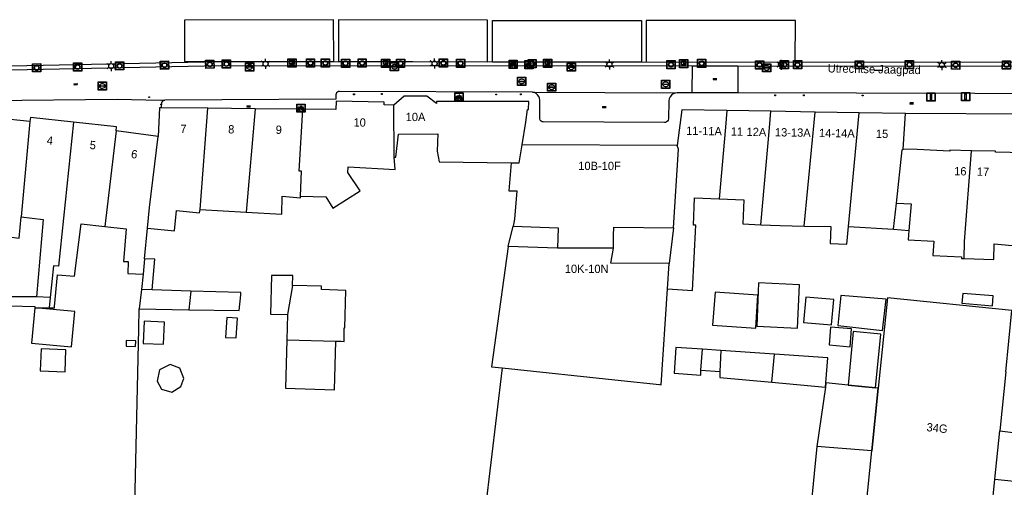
# Model space of a CAD drawing. Header units: metres. Extents: x 93870 to 95789, y 463036 to 464040.
# Tile 170 of 256: x 94668 to 94787, y 463411 to 463467. Entities that reach past the tile are written whole.
import ezdxf
from ezdxf.enums import TextEntityAlignment as Align

# ---------------------------------------------------------------- set-up
doc = ezdxf.new("R2010")
doc.units = ezdxf.units.M
doc.header["$LTSCALE"] = 25.4
for name, color, linetype in [('B_BEBOUWINGSGRENS_0', 1, 'Continuous'), ('B_LUIFEL_1', 200, 'Continuous'), ('B_TUSSENMUUR_0', 7, 'Continuous'), ('B_WOONBOOT_LIJN_0', 1, 'Continuous'), ('Q_BRANDKRAAN_0', 5, 'Continuous'), ('Q_ELEKTRAKAST_0', 7, 'Continuous'), ('Q_FIETSENREK_0', 6, 'Continuous'), ('Q_INSPECTIE_OF_RIOOLPUT_0', 253, 'Continuous'), ('Q_LICHTMAST_0', 2, 'Continuous'), ('Q_MEERRING_0', 7, 'Continuous'), ('Q_WATERLEIDINGPUT_0', 5, 'Continuous'), ('S_GBKN_SYMBOOL_OV_GROOT_0', 7, 'Continuous'), ('T_HEK_0', 57, 'Continuous'), ('V_WEGGRENS_0', 7, 'Continuous'), ('W_WATERGRENS_0', 5, 'Continuous'), ('Z_GBKN_HUISNUMMER_0', 252, 'Continuous'), ('Z_STRAATNAAM_0', 252, 'Continuous')]:
    doc.layers.add(name, color=color, linetype=linetype)
doc.layers.add('Q_AFSLUITPAAL_0', color=7, linetype='Continuous', true_color=0xf86a3a)
doc.layers.add('Q_PAALTJE_0', color=7, linetype='Continuous', true_color=0x666666)

# ---------------------------------------------------------------- blocks, each defined once
blk = doc.blocks.new('Q_ELEKTRAKAST')
for points in [[(-0.5, 0.5), (0.5, 0.5), (0.5, -0.5), (-0.5, -0.5)], [(-0.26, 0.26), (0.25, 0.26), (0.25, 0.19), (-0.26, 0.19)], [(-0.26, 0.11), (0.25, 0.11), (0.25, -0.33), (-0.26, -0.33)]]:
    blk.add_lwpolyline(points, close=True)
blk.add_lwpolyline([(-0.44, 0.46), (0.44, 0.46, -0.414214), (0.46, 0.44), (0.46, -0.44, -0.414214), (0.44, -0.46), (-0.44, -0.46, -0.414214), (-0.46, -0.44), (-0.46, 0.44), (-0.46, 0.44), (-0.46, 0.45), (-0.46, 0.45), (-0.46, 0.45), (-0.46, 0.45), (-0.46, 0.45), (-0.46, 0.45), (-0.46, 0.46), (-0.46, 0.46), (-0.46, 0.46), (-0.45, 0.46), (-0.45, 0.46), (-0.45, 0.46), (-0.45, 0.46), (-0.45, 0.46), (-0.45, 0.46), (-0.44, 0.46), (-0.44, 0.46)], format="xyb")
blk.add_lwpolyline([(-0.18, 0, -1), (-0.18, -0.07, -1)], format="xyb", close=True)
blk.add_lwpolyline([(0.04, 0.09), (-0.06, -0.11), (0.04, -0.11), (-0.06, -0.31)])
blk = doc.blocks.new('Q_LICHTMAST')
for points in [[(-0.26, 0.15), (-0.52, 0.3)], [(0, 0.3), (0, 0.6)], [(0.26, 0.15), (0.52, 0.3)], [(-0.26, -0.15), (-0.52, -0.3)], [(0, -0.3), (0, -0.6)], [(0.26, -0.15), (0.52, -0.3)]]:
    blk.add_lwpolyline(points)
blk.add_circle((0, 0), 0.3)
blk = doc.blocks.new('Q_AFSLUITPAAL')
for points in [[(-0.5, 0.5), (0.5, 0.5), (0.5, -0.5), (-0.5, -0.5)], [(-0.08, 0.33), (0.07, 0.33), (0.07, -0.33), (-0.08, -0.33)]]:
    blk.add_lwpolyline(points, close=True)
blk.add_lwpolyline([(-0.44, 0.46), (0.44, 0.46, -0.414214), (0.46, 0.44), (0.46, -0.44, -0.414214), (0.44, -0.46), (-0.44, -0.46, -0.414214), (-0.46, -0.44), (-0.46, 0.44), (-0.46, 0.44), (-0.46, 0.45), (-0.46, 0.45), (-0.46, 0.45), (-0.46, 0.45), (-0.46, 0.45), (-0.46, 0.45), (-0.46, 0.46), (-0.46, 0.46), (-0.46, 0.46), (-0.45, 0.46), (-0.45, 0.46), (-0.45, 0.46), (-0.45, 0.46), (-0.45, 0.46), (-0.45, 0.46), (-0.44, 0.46), (-0.44, 0.46)], format="xyb")
blk = doc.blocks.new('Q_PAAL_STEEN')
for points in [[(-0.5, 0.5), (0.5, 0.5), (0.5, -0.5), (-0.5, -0.5)], [(-0.1, 0.3), (0.1, 0.3), (0.1, -0.3), (-0.1, -0.3)]]:
    blk.add_lwpolyline(points, close=True)
blk.add_lwpolyline([(-0.4, 0.5), (0.4, 0.5, -0.414214), (0.5, 0.4), (0.5, -0.4, -0.414214), (0.4, -0.5), (-0.4, -0.5, -0.414214), (-0.5, -0.4), (-0.5, 0.4), (-0.5, 0.4), (-0.5, 0.4), (-0.5, 0.4), (-0.5, 0.4), (-0.5, 0.5), (-0.5, 0.5), (-0.5, 0.5), (-0.5, 0.5), (-0.5, 0.5), (-0.5, 0.5), (-0.5, 0.5), (-0.5, 0.5), (-0.5, 0.5), (-0.4, 0.5), (-0.4, 0.5), (-0.4, 0.5), (-0.4, 0.5), (-0.4, 0.5)], format="xyb")
blk = doc.blocks.new('Q_PAALTJE')
at = {"color": 251, "true_color": 0x666666, "xscale": 0.1, "yscale": 0.1, "zscale": 0.01}
blk.add_blockref('Q_PAAL_STEEN', (0, 0), dxfattribs=at)
blk = doc.blocks.new('Q_BRANDKRAAN')
blk.add_lwpolyline([(-0.5, 0.5), (0.5, 0.5), (0.5, -0.5), (-0.5, -0.5)], close=True)
for points in [[(-0.44, 0.46), (0.44, 0.46, -0.414214), (0.46, 0.44), (0.46, -0.44, -0.414214), (0.44, -0.46), (-0.44, -0.46, -0.414214), (-0.46, -0.44), (-0.46, 0.44), (-0.46, 0.44), (-0.46, 0.45), (-0.46, 0.45), (-0.46, 0.45), (-0.46, 0.45), (-0.46, 0.45), (-0.46, 0.45), (-0.46, 0.46), (-0.46, 0.46), (-0.46, 0.46), (-0.45, 0.46), (-0.45, 0.46), (-0.45, 0.46), (-0.45, 0.46), (-0.45, 0.46), (-0.45, 0.46), (-0.44, 0.46), (-0.44, 0.46)], [(-0.34, 0.1, 0.380426), (-0.28, -0.18)], [(-0.01, 0.27, 0.240218), (-0.34, 0.1)], [(-0.19, 0.04, 0.853344), (-0.19, -0.03)], [(0.33, 0.11, 0.240191), (-0.01, 0.27)], [(0.18, -0.03, 0.849746), (0.18, 0.04)], [(0.27, -0.18, 0.380426), (0.33, 0.11)], [(-0.28, -0.18, 0.148452), (0.01, -0.26)], [(0.01, -0.26, 0.131742), (0.27, -0.18)]]:
    blk.add_lwpolyline(points, format="xyb")
for points in [[(-0.19, 0.04), (0.18, 0.04)], [(0.18, -0.03), (-0.19, -0.03)]]:
    blk.add_lwpolyline(points)
blk = doc.blocks.new('Q_INSPECTIE_OF_RIOOLPUT')
blk.add_lwpolyline([(-0.5, 0.5), (0.5, 0.5), (0.5, -0.5), (-0.5, -0.5)], close=True)
for points in [[(-0.44, 0.46), (0.44, 0.46, -0.414214), (0.46, 0.44), (0.46, -0.44, -0.414214), (0.44, -0.46), (-0.44, -0.46, -0.414214), (-0.46, -0.44), (-0.46, 0.44), (-0.46, 0.44), (-0.46, 0.45), (-0.46, 0.45), (-0.46, 0.45), (-0.46, 0.45), (-0.46, 0.45), (-0.46, 0.45), (-0.46, 0.46), (-0.46, 0.46), (-0.46, 0.46), (-0.45, 0.46), (-0.45, 0.46), (-0.45, 0.46), (-0.45, 0.46), (-0.45, 0.46), (-0.45, 0.46), (-0.44, 0.46), (-0.44, 0.46)], [(-0.34, 0.1, 0.380426), (-0.28, -0.18)], [(-0.01, 0.27, 0.240218), (-0.34, 0.1)], [(-0.19, 0.04, 0.853344), (-0.19, -0.03)], [(0.33, 0.11, 0.240191), (-0.01, 0.27)], [(0.18, -0.03, 0.849746), (0.18, 0.04)], [(0.27, -0.18, 0.380426), (0.33, 0.11)], [(-0.28, -0.18, 0.148452), (0.01, -0.26)], [(0.01, -0.26, 0.131742), (0.27, -0.18)]]:
    blk.add_lwpolyline(points, format="xyb")
for points in [[(-0.19, 0.04), (0.18, 0.04)], [(0.18, -0.03), (-0.19, -0.03)]]:
    blk.add_lwpolyline(points)
blk = doc.blocks.new('Q_WATERLEIDINGPUT')
blk.add_lwpolyline([(-0.5, 0.5), (0.5, 0.5), (0.5, -0.5), (-0.5, -0.5)], close=True)
for points in [[(-0.44, 0.46), (0.44, 0.46, -0.414214), (0.46, 0.44), (0.46, -0.44, -0.414214), (0.44, -0.46), (-0.44, -0.46, -0.414214), (-0.46, -0.44), (-0.46, 0.44), (-0.46, 0.44), (-0.46, 0.45), (-0.46, 0.45), (-0.46, 0.45), (-0.46, 0.45), (-0.46, 0.45), (-0.46, 0.45), (-0.46, 0.46), (-0.46, 0.46), (-0.46, 0.46), (-0.45, 0.46), (-0.45, 0.46), (-0.45, 0.46), (-0.45, 0.46), (-0.45, 0.46), (-0.45, 0.46), (-0.44, 0.46), (-0.44, 0.46)], [(-0.34, 0.1, 0.380426), (-0.28, -0.18)], [(-0.01, 0.27, 0.240218), (-0.34, 0.1)], [(-0.19, 0.04, 0.853344), (-0.19, -0.03)], [(0.33, 0.11, 0.240191), (-0.01, 0.27)], [(0.18, -0.03, 0.849746), (0.18, 0.04)], [(0.27, -0.18, 0.380426), (0.33, 0.11)], [(-0.28, -0.18, 0.148452), (0.01, -0.26)], [(0.01, -0.26, 0.131742), (0.27, -0.18)]]:
    blk.add_lwpolyline(points, format="xyb")
for points in [[(-0.19, 0.04), (0.18, 0.04)], [(0.18, -0.03), (-0.19, -0.03)]]:
    blk.add_lwpolyline(points)
blk = doc.blocks.new('Q_MEERRING')
blk.add_lwpolyline([(-0.5, 0.5), (0.5, 0.5), (0.5, -0.5), (-0.5, -0.5)], close=True)
blk.add_lwpolyline([(-0.44, 0.46), (0.44, 0.46, -0.414214), (0.46, 0.44), (0.46, -0.44, -0.414214), (0.44, -0.46), (-0.44, -0.46, -0.414214), (-0.46, -0.44), (-0.46, 0.44), (-0.46, 0.44), (-0.46, 0.45), (-0.46, 0.45), (-0.46, 0.45), (-0.46, 0.45), (-0.46, 0.45), (-0.46, 0.45), (-0.46, 0.46), (-0.46, 0.46), (-0.46, 0.46), (-0.45, 0.46), (-0.45, 0.46), (-0.45, 0.46), (-0.45, 0.46), (-0.45, 0.46), (-0.45, 0.46), (-0.44, 0.46), (-0.44, 0.46)], format="xyb")
for radius in [0.3, 0.3, 0.25, 0.25]:
    blk.add_circle((0, 0), radius)
blk = doc.blocks.new('Q_FIETSENREK')
for points in [[(-0.5, 0.5), (0.5, 0.5), (0.5, -0.5), (-0.5, -0.5)], [(-0.06, 0.15), (0.18, 0.05), (0.04, -0.09)]]:
    blk.add_lwpolyline(points, close=True)
for points in [[(-0.44, 0.46), (0.44, 0.46, -0.414214), (0.46, 0.44), (0.46, -0.44, -0.414214), (0.44, -0.46), (-0.44, -0.46, -0.414214), (-0.46, -0.44), (-0.46, 0.44), (-0.46, 0.44), (-0.46, 0.45), (-0.46, 0.45), (-0.46, 0.45), (-0.46, 0.45), (-0.46, 0.45), (-0.46, 0.45), (-0.46, 0.46), (-0.46, 0.46), (-0.46, 0.46), (-0.45, 0.46), (-0.45, 0.46), (-0.45, 0.46), (-0.45, 0.46), (-0.45, 0.46), (-0.45, 0.46), (-0.44, 0.46), (-0.44, 0.46)], [(-0.18, 0.11, 0.847256), (-0.32, -0.14)], [(-0.19, 0.08, 0.842492), (-0.3, -0.12)], [(-0.17, 0.06, 0.053288), (-0.19, 0.08)], [(-0.19, -0.13, 0.502492), (-0.15, 0.04)], [(-0.15, 0.09, 0.06236), (-0.18, 0.11)], [(-0.16, -0.16, 0.494489), (-0.12, 0.07)], [(-0.32, -0.14, 0.089606), (-0.42, -0.35)], [(-0.3, -0.16, 0.110942), (-0.37, -0.35)], [(-0.29, -0.1, 0.006942), (-0.3, -0.12)], [(-0.3, -0.16, 0.02458), (-0.28, -0.17)], [(-0.21, -0.1, 0.381614), (-0.29, -0.1)], [(-0.22, -0.14, 0.533998), (-0.28, -0.14)], [(-0.28, -0.14, 0.009682), (-0.27, -0.14)], [(-0.28, -0.17, 0.148109), (-0.2, -0.17)], [(-0.27, -0.14, 0.120201), (-0.22, -0.14)], [(-0.22, -0.14, 0.003554), (-0.22, -0.14)], [(-0.19, -0.13, 0.017985), (-0.21, -0.1)], [(-0.12, -0.35, 0.075837), (-0.2, -0.17)], [(-0.08, -0.35, 0.094234), (-0.16, -0.16)], [(0.1, -0.16, 0.385208), (0.19, -0.33)], [(0.21, -0.05, 0.224648), (0.11, -0.13)], [(0.13, -0.17, 0.376993), (0.2, -0.3)], [(0.21, -0.09, 0.20829), (0.14, -0.14)], [(0.19, -0.33, 1), (0.29, -0.06)], [(0.2, -0.3, 1), (0.28, -0.09)], [(0.29, -0.06, 0.086253), (0.24, -0.05)], [(0.28, -0.09, 0.079305), (0.24, -0.08)]]:
    blk.add_lwpolyline(points, format="xyb")
for points in [[(-0.17, 0.06), (-0.26, -0.04), (-0.24, -0.06), (-0.15, 0.04)], [(0.08, 0.22), (0, 0.25), (-0.15, 0.09)], [(-0.12, 0.07), (-0.09, 0.11), (0.02, -0.13), (0.1, -0.16)], [(0.24, -0.05), (0.23, 0.05), (0.26, 0.09), (0.3, 0.08), (0.31, 0.11), (0.19, 0.15), (0.18, 0.12), (0.23, 0.1), (0.21, 0.08), (-0.04, 0.17), (0, 0.22), (0.07, 0.19), (0.08, 0.22)], [(0.21, -0.05), (0.2, 0.03), (0.06, -0.11)], [(-0.42, -0.35), (-0.37, -0.35)], [(-0.12, -0.35), (-0.08, -0.35)], [(0.06, -0.11), (0.11, -0.13)], [(0.13, -0.17), (0.25, -0.22), (0.24, -0.08)], [(0.14, -0.14), (0.22, -0.17), (0.21, -0.09)]]:
    blk.add_lwpolyline(points)
blk = doc.blocks.new('S_GBKN_SYMBOOL_OV_GROOT')
for points in [[(-0.21875, 0.0625), (0.21875, 0.0625)], [(-0.21875, 0), (0.21875, 0)], [(-0.1875, 0.0625), (-0.1875, 0)], [(-0.125, 0.09375), (-0.125, 0.0625)], [(-0.125, 0), (-0.125, -0.0625)], [(-0.0625, 0.0625), (-0.0625, 0)], [(0, 0.09375), (0, 0.0625)], [(0, 0), (0, -0.0625)], [(0.0625, 0.0625), (0.0625, 0)], [(0.125, 0.09375), (0.125, 0.0625)], [(0.125, 0), (0.125, -0.0625)], [(0.1875, 0.0625), (0.1875, 0)], [(-0.21875, -0.0625), (0.21875, -0.0625)], [(-0.1875, -0.0625), (-0.1875, -0.09375)], [(-0.0625, -0.0625), (-0.0625, -0.09375)], [(0.0625, -0.0625), (0.0625, -0.09375)], [(0.1875, -0.0625), (0.1875, -0.09375)]]:
    blk.add_lwpolyline(points)

msp = doc.modelspace()

# ---------------------------------------------------------------- linework, layer by layer
at = {"layer": 'B_BEBOUWINGSGRENS_0'}
for p, q in [((94690.93, 463456.63), (94685.34, 463456.68)), ((94696.62, 463456.58), (94690.93, 463456.63)), ((94702.4, 463456.53), (94696.62, 463456.58)), ((94669.46, 463455.06), (94664.5, 463455.54)), ((94758.86, 463456.27), (94753.56, 463456.35)), ((94764.21, 463456.18), (94758.86, 463456.27)), ((94769.51, 463456.09), (94764.21, 463456.18)), ((94775.11, 463456), (94769.51, 463456.09)), ((94774.81, 463451.71), (94775.11, 463456)), ((94728.85, 463452.21), (94729.27, 463454.98)), ((94684.94, 463453.23), (94679.85, 463453.93)), ((94747.54, 463452.16), (94728.85, 463452.21)), ((94749.63, 463445.85), (94752.62, 463445.73)), ((94773.64, 463442.07), (94774.01, 463445.18)), ((94690, 463444.45), (94695.56, 463444.13)), ((94747.12, 463442.23), (94746.6, 463437.92)), ((94768.21, 463442.39), (94773.64, 463442.07)), ((94683.29, 463438.5), (94683.64, 463442.17)), ((94733.09, 463439.78), (94727.16, 463439.98)), ((94683.29, 463438.5), (94683.11, 463436.64)), ((94683.11, 463436.64), (94682.92, 463434.79)), ((94682.92, 463434.79), (94682.64, 463432.47)), ((94688.86, 463434.6), (94684.19, 463434.75)), ((94752.12, 463434.48), (94751.82, 463430.5)), ((94772.76, 463433.61), (94767.29, 463434.07)), ((94766.44, 463433.58), (94763.09, 463433.86)), ((94772.91, 463433.8), (94771.8, 463422.89)), ((94670.03, 463432.59), (94671.76, 463432.59)), ((94682.64, 463432.47), (94688.62, 463432.35)), ((94700.52, 463431.76), (94700.44, 463428.72)), ((94768.79, 463429.74), (94768.16, 463423.25)), ((94682.23, 463428.6), (94681.08, 463428.63)), ((94670.8, 463427.63), (94670.69, 463424.98)), ((94750.42, 463425.06), (94750.59, 463427.6)), ((94752.83, 463427.45), (94752.71, 463424.91)), ((94759.28, 463427), (94752.83, 463427.45)), ((94765.72, 463426.56), (94759.28, 463427)), ((94765.49, 463423.52), (94765.72, 463426.56)), ((94758.97, 463423.62), (94765.45, 463423.02)), ((94765.45, 463423.02), (94765.49, 463423.52)), ((94768.16, 463423.25), (94771.49, 463422.92)), ((94771.8, 463422.89), (94771.04, 463415.35)), ((94771.49, 463422.92), (94771.49, 463422.92)), ((94771.04, 463415.35), (94764.39, 463415.86)), ((94784.91, 463402.38), (94785.88, 463411.92))]:
    msp.add_line(p, q, dxfattribs=at)
for points in [[(94729.27, 463454.98), (94729.49, 463456.47), (94729.62, 463456.5), (94729.66, 463457.47), (94718.53, 463457.44), (94718.53, 463457.22), (94717.33, 463458.09), (94714.62, 463458.09), (94713.37, 463457)], [(94685.34, 463456.68), (94685.08, 463456.68), (94684.94, 463453.23)], [(94713.37, 463457), (94712.18, 463457.07), (94712.18, 463457.37), (94706.41, 463457.49), (94706.38, 463456.49), (94702.4, 463456.53)], [(94674.73, 463454.95), (94669.53, 463455.51), (94669.46, 463455.06)], [(94753.56, 463456.35), (94748.1, 463456.44), (94747.54, 463452.16)], [(94679.85, 463453.93), (94679.9, 463454.4), (94674.73, 463454.95)], [(94713.4, 463450.74), (94713.59, 463450.73), (94713.92, 463453.53), (94718.66, 463453.57), (94718.6, 463451.45), (94718.83, 463450.16), (94727.52, 463450.07)], [(94702.12, 463446.06), (94705.16, 463445.95), (94705.99, 463444.61), (94709.29, 463446.68), (94707.82, 463448.91), (94707.84, 463449.57), (94713.51, 463449.26), (94713.4, 463450.74)], [(94783.07, 463451.52), (94780.46, 463451.58), (94780.46, 463451.48), (94776.52, 463451.67), (94774.81, 463451.71)], [(94789.51, 463451.28), (94785.95, 463451.36), (94785.96, 463451.46), (94783.07, 463451.52)], [(94727.52, 463450.07), (94727.23, 463446.69), (94728.21, 463446.68), (94727.91, 463443.25), (94727.75, 463442.42)], [(94695.56, 463444.13), (94699.83, 463443.88), (94699.89, 463446.03), (94702.11, 463445.82), (94702.12, 463446.06)], [(94746.39, 463434.86), (94749.4, 463434.66), (94749.8, 463442.53), (94749.51, 463442.53), (94749.63, 463445.85)], [(94752.62, 463445.73), (94755.6, 463445.61), (94755.49, 463442.69), (94757.63, 463442.6)], [(94774.01, 463445.18), (94775.77, 463445.12), (94775.51, 463441.92)], [(94659.77, 463444.52), (94663.13, 463444.13), (94662.82, 463441.66), (94665.36, 463441.33), (94668.17, 463440.97), (94668.4, 463443.53)], [(94668.4, 463443.53), (94671.05, 463443.23), (94670.24, 463433.91)], [(94683.64, 463442.17), (94686.89, 463441.86), (94687.14, 463444.32), (94689.93, 463444.03), (94690, 463444.45)], [(94671.76, 463432.59), (94672.41, 463432.59), (94672.42, 463432.75), (94672.78, 463436.55), (94674.84, 463436.39), (94675.63, 463442.71), (94678.51, 463442.39)], [(94678.51, 463442.39), (94681.06, 463442.1), (94680.73, 463438.16), (94681.31, 463438.15), (94681.27, 463436.71), (94683.11, 463436.64)], [(94727.75, 463442.42), (94733.18, 463442.22), (94733.09, 463439.78)], [(94739.88, 463439.77), (94739.87, 463441.3), (94739.91, 463442.31), (94747.12, 463442.23)], [(94757.63, 463442.6), (94759.97, 463442.49), (94762.89, 463442.44)], [(94762.89, 463442.44), (94766.08, 463442.39), (94766, 463440.34), (94768.01, 463440.27), (94768.21, 463442.39)], [(94775.51, 463441.92), (94775.42, 463440.78), (94778.5, 463440.61), (94778.4, 463438.87), (94781.85, 463438.74), (94781.85, 463438.53), (94782.17, 463438.52)], [(94727.16, 463439.98), (94725.15, 463425.47), (94726.43, 463425.34)], [(94782.17, 463438.52), (94785.74, 463438.42), (94785.81, 463440.3), (94788.87, 463440.02)], [(94746.6, 463437.92), (94739.54, 463437.95), (94739.88, 463439.77)], [(94684.19, 463434.75), (94684.53, 463438.46), (94683.29, 463438.5)], [(94701.14, 463435.29), (94701.17, 463436.46), (94698.62, 463436.46), (94698.5, 463431.81), (94700.52, 463431.76)], [(94707.58, 463434.67), (94704.64, 463434.78), (94704.65, 463435.19), (94701.14, 463435.29)], [(94762.31, 463435.37), (94757.37, 463435.59), (94757.14, 463430.36), (94762.08, 463430.14), (94762.31, 463435.37)], [(94670.24, 463433.91), (94664, 463433.91), (94663.96, 463432.92), (94670.03, 463432.73), (94670.03, 463432.59)], [(94688.62, 463432.35), (94694.71, 463432.24), (94694.89, 463434.13)], [(94694.89, 463434.13), (94694.9, 463434.41), (94688.86, 463434.6)], [(94706.36, 463428.57), (94706.99, 463428.55), (94707.38, 463428.53), (94707.38, 463430.15), (94707.46, 463430.15), (94707.58, 463434.67)], [(94726.43, 463425.34), (94740.8, 463423.82), (94745.41, 463423.33), (94745.6, 463423.31), (94746.39, 463434.86)], [(94751.82, 463430.5), (94757.05, 463430.14), (94757.27, 463434.09), (94752.12, 463434.48)], [(94767.29, 463434.07), (94766.95, 463430.46), (94772.34, 463429.86), (94772.76, 463433.61)], [(94763.09, 463433.86), (94762.8, 463430.81), (94766.16, 463430.53), (94766.44, 463433.58)], [(94787.19, 463424.88), (94787.94, 463432.27), (94772.91, 463433.8)], [(94670.03, 463432.59), (94669.64, 463428.3), (94674.49, 463427.86), (94674.88, 463432.15), (94670.03, 463432.59)], [(94683.22, 463430.96), (94683.12, 463428.28), (94685.58, 463428.18), (94685.69, 463430.86), (94683.22, 463430.96)], [(94693.2, 463431.41), (94693.06, 463429.02), (94694.36, 463428.95), (94694.5, 463431.34), (94693.2, 463431.41)], [(94771.49, 463422.92), (94772.11, 463429.41), (94768.79, 463429.74)], [(94681.08, 463428.63), (94681.06, 463427.95), (94682.21, 463427.91), (94682.23, 463428.6)], [(94700.44, 463428.72), (94700.29, 463422.88), (94706.21, 463422.71), (94706.36, 463428.57)], [(94670.69, 463424.98), (94673.69, 463424.87), (94673.79, 463427.51), (94670.8, 463427.63)], [(94750.59, 463427.6), (94747.4, 463427.81), (94747.19, 463424.69)], [(94686.36, 463425.74), (94685.09, 463425.11), (94684.79, 463423.74), (94685.33, 463422.76), (94686.56, 463422.43), (94687.66, 463423.09), (94688.02, 463424.07), (94687.54, 463425.31), (94686.36, 463425.74)], [(94747.19, 463424.69), (94750.39, 463424.48), (94750.42, 463425.06)], [(94752.71, 463424.91), (94752.68, 463424.19), (94758.97, 463423.62)], [(94764.39, 463415.86), (94764.06, 463412.59), (94762.9, 463400.59)], [(94785.88, 463411.92), (94790.93, 463411.4), (94791.04, 463412.51)]]:
    msp.add_lwpolyline(points, dxfattribs=at)
at = {"layer": 'B_LUIFEL_1'}
for p, q in [((94773.64, 463442.07), (94775.51, 463441.92)), ((94752.83, 463427.45), (94750.59, 463427.6)), ((94750.42, 463425.06), (94752.71, 463424.91)), ((94768.16, 463423.25), (94765.49, 463423.52)), ((94771.49, 463422.92), (94768.16, 463423.25)), ((94765.45, 463423.02), (94764.39, 463415.86)), ((94771.8, 463422.89), (94771.49, 463422.92))]:
    msp.add_line(p, q, dxfattribs=at)
for points in [[(94785.58, 463432.82), (94785.68, 463434.02), (94782, 463434.32), (94781.9, 463433.13), (94785.58, 463432.82)], [(94766.05, 463430.25), (94765.87, 463428.1), (94768.41, 463427.89), (94768.59, 463430.04), (94766.05, 463430.25)], [(94765.49, 463423.52), (94765.49, 463423.52), (94765.45, 463423.02)], [(94771.04, 463415.35), (94771.8, 463422.89), (94771.8, 463422.89)]]:
    msp.add_lwpolyline(points, dxfattribs=at)
at = {"layer": 'B_TUSSENMUUR_0'}
for p, q in [((94690, 463444.45), (94690.93, 463456.63)), ((94696.62, 463456.58), (94695.56, 463444.13)), ((94713.4, 463450.74), (94713.37, 463457)), ((94762.89, 463442.44), (94764.21, 463456.18)), ((94768.21, 463442.39), (94769.51, 463456.09)), ((94669.46, 463455.06), (94668.4, 463443.53)), ((94679.85, 463453.93), (94678.51, 463442.39)), ((94747.7, 463451.71), (94747.54, 463452.16)), ((94747.12, 463442.23), (94747.7, 463451.71)), ((94739.88, 463439.77), (94733.09, 463439.78)), ((94746.39, 463434.86), (94746.6, 463437.92)), ((94701.14, 463435.29), (94700.52, 463431.76)), ((94671.89, 463433.84), (94670.24, 463433.91)), ((94684.19, 463434.75), (94682.92, 463434.79)), ((94688.86, 463434.6), (94688.62, 463432.35)), ((94671.89, 463433.84), (94671.76, 463432.59)), ((94700.44, 463428.72), (94706.36, 463428.57)), ((94758.97, 463423.62), (94759.28, 463427)), ((94787.19, 463424.88), (94786.47, 463417.75)), ((94785.88, 463411.92), (94786.47, 463417.75)), ((94786.47, 463417.75), (94791.51, 463417.1)), ((94769.87, 463403.91), (94771.04, 463415.35))]:
    msp.add_line(p, q, dxfattribs=at)
for points in [[(94702.12, 463446.06), (94702.21, 463449.05), (94701.94, 463449.06), (94702.4, 463456.53)], [(94753.56, 463456.35), (94753.38, 463454.34), (94752.62, 463445.73)], [(94757.63, 463442.6), (94758.68, 463454.28), (94758.86, 463456.27)], [(94674.73, 463454.95), (94672.91, 463437.6), (94672.29, 463437.65), (94671.89, 463433.84)], [(94683.64, 463442.17), (94683.88, 463444.66), (94684.94, 463453.23)], [(94727.52, 463450.07), (94728.5, 463450.06), (94728.85, 463452.21)], [(94774.01, 463445.18), (94774.71, 463451.61), (94774.81, 463451.71)], [(94782.17, 463438.52), (94782.22, 463440.58), (94783.07, 463451.52)]]:
    msp.add_lwpolyline(points, dxfattribs=at)
at = {"layer": 'B_WOONBOOT_LIJN_0'}
msp.add_line((94725.26, 463462.21), (94725.26, 463467.2), dxfattribs=at)
for points in [[(94706.1, 463467.31), (94688.1, 463467.27), (94688.11, 463462.27), (94706.11, 463462.31), (94706.1, 463467.31)], [(94724.68, 463467.25), (94706.69, 463467.31), (94706.67, 463462.31), (94724.67, 463462.25), (94724.68, 463467.25)], [(94725.26, 463467.2), (94743.26, 463467.2), (94743.26, 463462.2), (94735.35, 463462.2)], [(94761.81, 463467.21), (94743.81, 463467.22), (94743.8, 463462.22), (94761.8, 463462.21), (94761.81, 463467.21)], [(94735.35, 463462.2), (94725.26, 463462.2), (94725.26, 463462.21)]]:
    msp.add_lwpolyline(points, dxfattribs=at)
at = {"layer": 'T_HEK_0'}
for p, q in [((94727.16, 463439.98), (94727.75, 463442.42)), ((94682.61, 463430.03), (94682.64, 463432.47)), ((94682.11, 463408.8), (94682.61, 463430.03)), ((94726.43, 463425.34), (94723.9, 463404.41))]:
    msp.add_line(p, q, dxfattribs=at)
at = {"layer": 'V_WEGGRENS_0'}
for p, q in [((94749.34, 463458.5), (94749.38, 463461.75)), ((94749.38, 463461.75), (94754.88, 463461.74)), ((94754.88, 463461.74), (94754.88, 463458.49)), ((94730.08, 463458.57), (94747.54, 463458.5)), ((94749.34, 463458.5), (94747.54, 463458.5)), ((94754.88, 463458.49), (94749.34, 463458.5)), ((94789.68, 463455.93), (94775.11, 463456))]:
    msp.add_line(p, q, dxfattribs=at)
for points in [[(94655.2, 463460.89), (94658.97, 463461), (94667.18, 463461.28), (94692.42, 463461.81), (94749.38, 463461.75)], [(94754.88, 463461.74), (94788.34, 463461.7), (94799.17, 463461.54), (94819.73, 463460.31)], [(94685.75, 463457.63), (94685.19, 463457.59), (94680, 463457.69), (94664.62, 463457.54)], [(94730.08, 463458.57), (94706.8, 463458.66), (94706.67, 463458.64), (94706.55, 463458.58), (94706.45, 463458.49), (94706.39, 463458.37), (94706.37, 463458.24), (94706.37, 463457.75), (94685.75, 463457.63)], [(94731.4, 463455), (94731.26, 463455.02), (94731.13, 463455.1), (94731.03, 463455.21), (94730.98, 463455.35), (94730.98, 463455.5), (94730.97, 463457.61), (94730.94, 463457.85), (94730.85, 463458.07), (94730.71, 463458.27), (94730.53, 463458.42), (94730.32, 463458.52), (94730.08, 463458.57)], [(94747.54, 463458.5), (94747.29, 463458.47), (94747.06, 463458.37), (94746.86, 463458.22), (94746.7, 463458.03), (94746.6, 463457.79), (94746.56, 463457.55), (94746.49, 463455.36), (94746.46, 463455.22), (94746.39, 463455.09), (94746.28, 463455), (94746.15, 463454.94), (94746, 463454.93), (94731.4, 463455)], [(94819.53, 463457.24), (94797.76, 463458.37), (94754.88, 463458.49)], [(94685.34, 463456.68), (94685.33, 463457.18), (94685.36, 463457.31), (94685.42, 463457.43), (94685.51, 463457.53), (94685.62, 463457.6), (94685.75, 463457.63)]]:
    msp.add_lwpolyline(points, dxfattribs=at)
at = {"layer": 'W_WATERGRENS_0'}
msp.add_line((94735.35, 463462.2), (94725.26, 463462.21), dxfattribs=at)
for points in [[(94725.26, 463462.21), (94692.41, 463462.25), (94667.17, 463461.72), (94658.85, 463461.49), (94646.7, 463461.12), (94633.14, 463460.48), (94614.61, 463459.36), (94611.34, 463459.17), (94610.74, 463459.13), (94598.18, 463458.46), (94592.06, 463458.09)], [(94810.58, 463461.35), (94799.18, 463461.98), (94788.34, 463462.14), (94735.35, 463462.2)]]:
    msp.add_lwpolyline(points, dxfattribs=at)
at = {"layer": 'Z_STRAATNAAM_0'}
msp.add_line((94771.32, 463461.23), (94772.32, 463461.21), dxfattribs=at)

# ---------------------------------------------------------------- block references
at = {"layer": 'Q_AFSLUITPAAL_0', "rotation": 179.8410013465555}
for p in [(94778.17, 463457.99), (94782.34, 463458.03)]:
    msp.add_blockref('Q_AFSLUITPAAL', p, dxfattribs=at)
at = {"layer": 'Q_BRANDKRAAN_0', "rotation": 179.7604760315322}
msp.add_blockref('Q_BRANDKRAAN', (94732.41, 463459.18), dxfattribs=at)
at = {"layer": 'Q_ELEKTRAKAST_0', "rotation": 179.9372844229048}
for p in [(94701.08, 463462.09), (94712.39, 463462.06), (94731.91, 463462.05), (94748.33, 463462)]:
    msp.add_blockref('Q_ELEKTRAKAST', p, dxfattribs=at)
at = {"layer": 'Q_FIETSENREK_0'}
for p in [(94727.76, 463461.93), (94729.66, 463461.89), (94721.23, 463457.98), (94702.16, 463456.65)]:
    msp.add_blockref('Q_FIETSENREK', p, dxfattribs=at)
at = {"layer": 'Q_INSPECTIE_OF_RIOOLPUT_0'}
for p, rotation in [((94728.8, 463459.87), 179.7810049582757), ((94678.2, 463459.32), 0.569995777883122), ((94746.17, 463459.53), 179.7604760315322)]:
    msp.add_blockref('Q_INSPECTIE_OF_RIOOLPUT', p, dxfattribs=dict(at, rotation=rotation))
at = {"layer": 'Q_LICHTMAST_0'}
for p, rotation in [((94697.89, 463462), 179.9376443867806), ((94718.28, 463462.04), 179.9372844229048), ((94739.38, 463461.9), 179.9376443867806), ((94760.09, 463461.88), 179.936627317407), ((94779.49, 463461.84), 179.936627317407), ((94679.26, 463461.72), 1.191834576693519)]:
    msp.add_blockref('Q_LICHTMAST', p, dxfattribs=dict(at, rotation=rotation))
at = {"layer": 'Q_MEERRING_0'}
for p, rotation in [((94691.16, 463461.94), 1.191834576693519), ((94693.17, 463461.97), 179.9376443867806), ((94703.31, 463462.09), 179.9372844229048), ((94705.1, 463462.09), 179.9372844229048), ((94707.54, 463462.05), 179.9372844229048), ((94709.54, 463462.08), 179.9372844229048), ((94714.17, 463462.04), 179.9372844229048), ((94719.35, 463462.1), 179.9372844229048), ((94721.41, 463462.05), 179.9372844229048), ((94730.05, 463462), 179.9372844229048), ((94750.51, 463462.05), 179.9372844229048), ((94670.27, 463461.52), 1.191834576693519), ((94675.21, 463461.61), 1.191834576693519), ((94680.28, 463461.74), 1.191834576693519), ((94685.7, 463461.84), 1.191834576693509), ((94746.8, 463461.89), 179.9376443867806), ((94757.49, 463461.86), 179.936627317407), ((94760.47, 463461.9), 179.936627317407), ((94762.07, 463461.88), 179.936627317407), ((94769.52, 463461.87), 179.936627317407), ((94775.57, 463461.9), 179.936627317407), ((94781.15, 463461.83), 179.936627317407), ((94787.28, 463461.86), 179.936627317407)]:
    msp.add_blockref('Q_MEERRING', p, dxfattribs=dict(at, rotation=rotation))
at = {"layer": 'Q_PAALTJE_0'}
for p, rotation in [((94683.85, 463457.97), 178.8959589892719), ((94708.56, 463458.32), 179.7810049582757), ((94711.91, 463458.35), 179.7810049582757), ((94725.71, 463458.29), 179.7810049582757), ((94728.68, 463458.31), 179.7810049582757), ((94759.37, 463458.19), 179.8410013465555), ((94762.84, 463458.19), 179.8410013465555), ((94769.93, 463458.18), 179.8410013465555), ((94685.3, 463457.09), 90.45653041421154)]:
    msp.add_blockref('Q_PAALTJE', p, dxfattribs=dict(at, rotation=rotation))
at = {"layer": 'Q_WATERLEIDINGPUT_0'}
for p, rotation in [((94695.96, 463461.62), 179.9376443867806), ((94713.44, 463461.65), 179.9376443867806), ((94734.77, 463461.59), 179.9376443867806), ((94758.33, 463461.51), 179.936627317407)]:
    msp.add_blockref('Q_WATERLEIDINGPUT', p, dxfattribs=dict(at, rotation=rotation))
at = {"layer": 'S_GBKN_SYMBOOL_OV_GROOT_0'}
for p, rotation in [((94752.12, 463460.12), 179.896522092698), ((94674.96, 463459.54), 1.191834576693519), ((94695.86, 463456.82), 179.4862857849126), ((94738.75, 463456.75), 179.7604760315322), ((94775.85, 463457.21), 179.7247306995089)]:
    msp.add_blockref('S_GBKN_SYMBOOL_OV_GROOT', p, dxfattribs=dict(at, rotation=rotation))

# ---------------------------------------------------------------- texts
at = {"layer": 'Z_GBKN_HUISNUMMER_0', "linetype": 'Continuous'}
for s, rotation, p in [('10', 358.8, (94709.24, 463454.93)), ('10A', 360, (94715.98, 463455.59)), ('7', 359.5, (94687.98, 463454.15)), ('8', 359.5, (94693.75, 463454.1)), ('9', 359.5, (94699.48, 463454.05)), ('11-11A', 359.1, (94750.79, 463453.9)), ('11', 359.1, (94754.76, 463453.83)), ('12A', 359.1, (94757.11, 463453.79)), ('13-13A', 359.1, (94761.5, 463453.72)), ('14-14A', 359.1, (94766.82, 463453.63)), ('15', 359.1, (94772.27, 463453.55)), ('4', 353.9, (94671.87, 463452.75)), ('5', 353.9, (94677.05, 463452.19)), ('6', 352.2, (94682.05, 463451.1)), ('10B-10F', 359.8, (94738.18, 463449.69)), ('16', 358.7, (94781.71, 463449.05)), ('17', 358.7, (94784.46, 463448.99)), ('10K-10N', 359.9, (94736.63, 463437.28)), ('34G', 354.2, (94778.91, 463418.09))]:
    msp.add_text(s, height=1, rotation=rotation, dxfattribs=at).set_placement(p, align=Align.MIDDLE)
at = {"layer": 'Z_STRAATNAAM_0', "linetype": 'Continuous'}
msp.add_text('Utrechtse Jaagpad', height=1, rotation=358.9115, dxfattribs=at).set_placement((94771.32, 463461.23), align=Align.MIDDLE)

doc.saveas('drawing.dxf')
